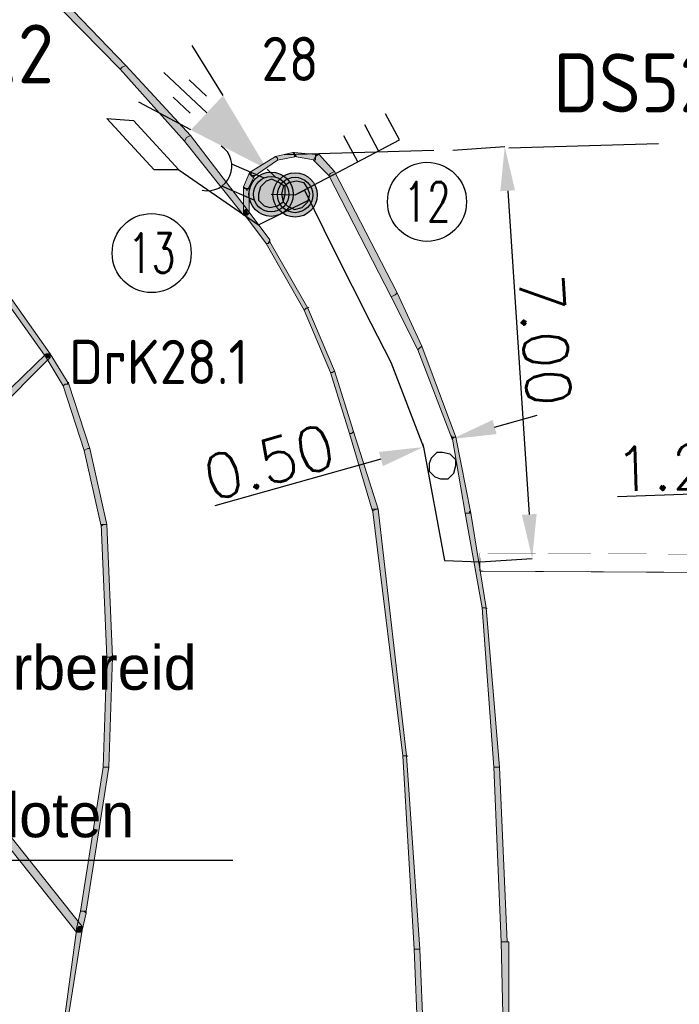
# Model space of a CAD drawing. Header units: millimetres. Extents: x -27 to 2301, y -256 to 766.
# Tile 18 of 97: x 223 to 234, y 37 to 54. Entities that reach past the tile are written whole.
import ezdxf
from ezdxf.enums import TextEntityAlignment as Align

# ---------------------------------------------------------------- set-up
doc = ezdxf.new("R2010")
doc.units = ezdxf.units.MM
doc.set_wipeout_variables(frame=1)
doc.linetypes.add('DASHED', pattern=[19.05, 12.7, -6.35])
for name, color, linetype in [('SIV-ONDERGROND-ALG', 251, 'Continuous'), ('SIV-TEKST-035', 2, 'Continuous'), ('SIV-VRI-DETECTIE', 4, 'Continuous'), ('SIV-VRI-KABEL', 3, 'Continuous'), ('SIV-VRI-LUSUITSLIJPER', 7, 'Continuous'), ('SIV-VRI-MAATVOERING', 7, 'Continuous'), ('SIV-VRI-MANTELBUIS', 1, 'Continuous'), ('SIV-VRI-WEGMEUBILAIR', 7, 'Continuous'), ('WEG-XX-TEKST25', 2, 'Continuous')]:
    doc.layers.add(name, color=color, linetype=linetype)
doc.styles.add('ISO', font='ISO.shx')
doc.styles.add('ROMANS', font='romans.shx', dxfattribs={"width": 0.7})
doc.styles.add('rtw_iso', font='iso-rtw.shx')
doc.styles.get("Standard").update_dxf_attribs({"font": 'txt.shx'})
doc.dimstyles.get("Standard").update_dxf_attribs({"dimtxt": 0.18, "dimasz": 0.18, "dimexe": 0.18, "dimexo": 0.0625, "dimgap": 0.09, "dimtad": 0, "dimtih": 1, "dimtoh": 1, "dimzin": 0, "dimdsep": 46, "dimtxsty": 'Standard', "dimcen": 0.09, "dimadec": 0, "dimazin": 0, "dimtfac": 1, "dimtofl": 0, "dimtmove": 0, "dimatfit": 3, "dimfxl": 1, "dimtolj": 1, "dimtzin": 0, "dimarcsym": 0})

# ---------------------------------------------------------------- blocks, each defined once
blk = doc.blocks.new('161')
blk.add_circle((0, 0), 750)
at = {"style": 'ROMANS', "width": 0.7}
blk.add_attdef('MASTNR', text='', height=750, dxfattribs=at).set_placement((0, 0), align=Align.MIDDLE)
blk = doc.blocks.new('MAST')
at = {"layer": 'SIV-VRI-WEGMEUBILAIR'}
blk.add_circle((0, 0), 0.3, dxfattribs=at)
blk = doc.blocks.new('DRKM')
at = {"layer": 'SIV-VRI-WEGMEUBILAIR'}
for p, q in [((0.225, 0.203), (0.823, 0.203)), ((0.225, -0.205), (0.811, -0.205))]:
    blk.add_line(p, q, dxfattribs=at)
blk.add_circle((0, 0), 0.3, dxfattribs=at)
blk.add_arc((1.179, -0.011), 0.416, 101.0729, 258.884, dxfattribs=at)
blk = doc.blocks.new('SECLNT')
at = {"layer": 'SIV-VRI-WEGMEUBILAIR'}
for p, q in [((1.2, 0), (1.2, 0.5)), ((1.6, 0), (1.6, 0.5)), ((2, 0), (2, 0.5)), ((0, 0), (2, 0))]:
    blk.add_line(p, q, dxfattribs=at)
blk = doc.blocks.new('20LNT')
at = {"layer": 'SIV-VRI-WEGMEUBILAIR'}
for p, q in [((1.597, 0.4), (2.563, 0.659)), ((1.797, 0.2), (2.197, 0.2)), ((0.197, 0), (0, 0)), ((1.597, 0), (2.597, 0)), ((1.797, -0.2), (2.197, -0.2)), ((1.597, -0.4), (2.563, -0.659))]:
    blk.add_line(p, q, dxfattribs=at)
blk.add_solid([(0.197, 0), (1.597, 0.4), (1.597, -0.4)], dxfattribs=at)
blk = doc.blocks.new('*D60')
at = {"layer": 'Defpoints', "color": 0}
for p in [(229.951, 51.554), (231.36, 44.633), (230.417, 44.57)]:
    blk.add_point(p, dxfattribs=at)
at = {"layer": 'SIV-VRI-MAATVOERING', "color": 0, "lineweight": -2}
for p, q in [((230.013, 51.558), (230.894, 51.617)), ((230.944, 50.869), (231.31, 45.381)), ((230.479, 44.574), (231.36, 44.633))]:
    blk.add_line(p, q, dxfattribs=at)
at = {"layer": 'SIV-VRI-MAATVOERING', "color": 0}
for points in [[(231.068, 50.877), (230.819, 50.86), (230.894, 51.617)], [(231.435, 45.389), (231.185, 45.373), (231.36, 44.633)]]:
    blk.add_solid(points, dxfattribs=at)
at = {"layer": 'SIV-VRI-MAATVOERING', "color": 0, "insert": (231.579, 48.334), "char_height": 0.75, "attachment_point": 5, "rotation": 273.8195}
blk.add_mtext('\\A1;7.00', dxfattribs=at)
blk = doc.blocks.new('*D63')
at = {"layer": 'Defpoints', "color": 0}
for p in [(236.486, 45.814), (236.487, 45.8), (237.735, 45.855)]:
    blk.add_point(p, dxfattribs=at)
at = {"layer": 'SIV-VRI-MAATVOERING', "color": 0, "lineweight": -2}
for p, q in [((235.737, 45.776), (232.809, 45.681)), ((236.488, 45.752), (236.487, 45.8)), ((237.737, 45.792), (237.736, 45.84)), ((238.486, 45.864), (239.235, 45.888))]:
    blk.add_line(p, q, dxfattribs=at)
at = {"layer": 'SIV-VRI-MAATVOERING', "color": 0}
for points in [[(238.481, 45.989), (238.49, 45.739), (237.736, 45.84)], [(235.733, 45.9), (235.741, 45.651), (236.487, 45.8)]]:
    blk.add_solid(points, dxfattribs=at)
at = {"layer": 'SIV-VRI-MAATVOERING', "color": 0, "insert": (233.883, 46.181), "char_height": 0.75, "attachment_point": 5, "rotation": 1.8472}
blk.add_mtext('\\A1;1.25', dxfattribs=at)
blk = doc.blocks.new('*D64')
at = {"layer": 'Defpoints', "color": 0}
for p in [(230, 46.659), (229.516, 46.523), (229.516, 46.523)]:
    blk.add_point(p, dxfattribs=at)
at = {"layer": 'SIV-VRI-MAATVOERING', "color": 0, "lineweight": -2}
for p, q in [((230.722, 46.862), (231.444, 47.065)), ((229.499, 46.583), (229.516, 46.523)), ((229.983, 46.719), (230, 46.659)), ((228.795, 46.319), (225.974, 45.525))]:
    blk.add_line(p, q, dxfattribs=at)
at = {"layer": 'SIV-VRI-MAATVOERING', "color": 0}
for points in [[(230.688, 46.982), (230.756, 46.742), (230, 46.659)], [(228.761, 46.44), (228.828, 46.199), (229.516, 46.523)]]:
    blk.add_solid(points, dxfattribs=at)
at = {"layer": 'SIV-VRI-MAATVOERING', "color": 0, "insert": (226.897, 46.268), "char_height": 0.75, "attachment_point": 5, "rotation": 15.7294}
blk.add_mtext('\\A1;0.50', dxfattribs=at)

msp = doc.modelspace()

# ---------------------------------------------------------------- hatches: boundary and pattern name
h = msp.add_hatch(color=9)
h.dxf.hatch_style = 2
h.paths.add_polyline_path([(230.933, 38.135), (230.965, 38.135), (230.9, 38.135)])
at = {"layer": 'SIV-ONDERGROND-ALG'}
h = msp.add_hatch(color=256, dxfattribs=at)
h.dxf.hatch_style = 2
h.paths.add_polyline_path([(224.403, 52.963), (224.467, 52.995), (222.827, 54.7), (222.795, 54.668), (222.73, 54.603), (224.371, 52.931)])
h = msp.add_hatch(color=256, dxfattribs=at)
h.dxf.hatch_style = 2
h.paths.add_polyline_path([(225.497, 51.773), (225.561, 51.805), (224.467, 52.995), (224.403, 52.963), (224.371, 52.931), (225.464, 51.709)])
h = msp.add_hatch(color=256, dxfattribs=at)
h.dxf.hatch_style = 2
h.paths.add_polyline_path([(226.494, 50.486), (226.526, 50.551), (225.561, 51.805), (225.497, 51.773), (225.464, 51.709), (226.462, 50.454)])
h = msp.add_hatch(color=256, dxfattribs=at)
h.dxf.hatch_style = 2
h.paths.add_polyline_path([(226.59, 51.13), (226.622, 51.097), (227.041, 51.387), (227.041, 51.419), (227.008, 51.451), (226.59, 51.194)])
h = msp.add_hatch(color=256, dxfattribs=at)
h.dxf.hatch_style = 2
h.paths.add_polyline_path([(227.041, 51.419), (227.041, 51.387), (227.362, 51.451), (227.33, 51.483), (227.298, 51.516), (227.008, 51.451)])
h = msp.add_hatch(color=256, dxfattribs=at)
h.dxf.hatch_style = 2
h.paths.add_polyline_path([(227.298, 51.516), (227.33, 51.516), (227.33, 51.483)])
h = msp.add_hatch(color=256, dxfattribs=at)
h.dxf.hatch_style = 2
h.paths.add_polyline_path([(227.33, 51.483), (227.33, 51.451), (227.684, 51.387), (227.684, 51.483), (227.33, 51.516)])
h = msp.add_hatch(color=256, dxfattribs=at)
h.dxf.hatch_style = 2
h.paths.add_polyline_path([(227.684, 51.451), (227.652, 51.387), (227.909, 51.13), (227.941, 51.162), (228.005, 51.194), (227.748, 51.483)])
h = msp.add_hatch(color=256, dxfattribs=at)
h.dxf.hatch_style = 2
h.paths.add_polyline_path([(227.684, 51.483), (227.748, 51.483), (227.684, 51.451)])
h = msp.add_hatch(color=256, dxfattribs=at)
h.dxf.hatch_style = 2
h.paths.add_polyline_path([(226.494, 50.904), (226.526, 50.872), (226.655, 51.13), (226.59, 51.13), (226.558, 51.162), (226.462, 50.937)])
h = msp.add_hatch(color=256, dxfattribs=at)
h.dxf.hatch_style = 2
h.paths.add_polyline_path([(226.558, 51.162), (226.59, 51.194), (226.59, 51.13)])
h = msp.add_hatch(color=256, dxfattribs=at)
h.dxf.hatch_style = 2
h.paths.add_polyline_path([(227.941, 51.162), (227.909, 51.13), (228.97, 49.071), (229.035, 49.103), (229.067, 49.135), (228.005, 51.194)])
h = msp.add_hatch(color=256, dxfattribs=at)
h.dxf.hatch_style = 2
h.paths.add_polyline_path([(226.462, 50.904), (226.462, 50.937), (226.494, 50.904)])
h = msp.add_hatch(color=256, dxfattribs=at)
h.dxf.hatch_style = 2
h.paths.add_polyline_path([(226.494, 50.486), (226.558, 50.486), (226.558, 50.904), (226.462, 50.904), (226.462, 50.486)])
h = msp.add_hatch(color=256, dxfattribs=at)
h.dxf.hatch_style = 2
h.paths.add_polyline_path([(226.88, 49.972), (226.912, 50.036), (226.526, 50.551), (226.494, 50.486), (226.462, 50.486), (226.848, 49.972)])
h = msp.add_hatch(color=256, dxfattribs=at)
h.dxf.hatch_style = 2
h.paths.add_polyline_path([(226.462, 50.486), (226.462, 50.518), (226.494, 50.551), (226.526, 50.551), (226.494, 50.486)])
h = msp.add_hatch(color=256, dxfattribs=at)
h.dxf.hatch_style = 2
h.paths.add_polyline_path([(226.526, 50.551), (226.526, 50.486), (226.494, 50.454), (226.462, 50.454), (226.494, 50.486)])
h = msp.add_hatch(color=256, dxfattribs=at)
h.dxf.hatch_style = 2
h.paths.add_polyline_path([(226.558, 50.486), (226.526, 50.454), (226.462, 50.454), (226.462, 50.486), (226.494, 50.486)])
h = msp.add_hatch(color=256, dxfattribs=at)
h.dxf.hatch_style = 2
h.paths.add_polyline_path([(227.523, 48.878), (227.555, 48.878), (226.912, 50.004), (226.88, 49.972), (226.848, 49.972), (227.491, 48.846)])
h = msp.add_hatch(color=256, dxfattribs=at)
h.dxf.hatch_style = 2
h.paths.add_polyline_path([(226.912, 50.004), (226.912, 50.036), (226.88, 49.972)])
h = msp.add_hatch(color=256, dxfattribs=at)
h.dxf.hatch_style = 2
h.paths.add_polyline_path([(222.023, 49.65), (221.991, 49.618), (223.116, 48.042), (223.149, 48.074), (223.181, 48.106), (222.087, 49.65)])
h = msp.add_hatch(color=256, dxfattribs=at)
h.dxf.hatch_style = 2
h.paths.add_polyline_path([(229.035, 49.103), (228.97, 49.071), (229.421, 48.17), (229.453, 48.203), (229.485, 48.235), (229.067, 49.135)])
h = msp.add_hatch(color=256, dxfattribs=at)
h.dxf.hatch_style = 2
h.paths.add_polyline_path([(227.973, 47.784), (228.005, 47.817), (227.555, 48.878), (227.523, 48.878), (227.491, 48.846), (227.941, 47.784)])
h = msp.add_hatch(color=256, dxfattribs=at)
h.dxf.hatch_style = 2
h.paths.add_polyline_path([(227.555, 48.878), (227.555, 48.91), (227.587, 48.878)])
h = msp.add_hatch(color=256, dxfattribs=at)
h.dxf.hatch_style = 2
h.paths.add_polyline_path([(222.151, 47.109), (222.216, 47.077), (223.181, 48.042), (223.149, 48.074), (223.116, 48.106), (222.119, 47.141)])
h = msp.add_hatch(color=256, dxfattribs=at)
h.dxf.hatch_style = 2
h.paths.add_polyline_path([(223.116, 48.106), (223.181, 48.106), (223.181, 48.042), (223.149, 48.074)])
h = msp.add_hatch(color=256, dxfattribs=at)
h.dxf.hatch_style = 2
h.paths.add_polyline_path([(223.116, 48.042), (223.116, 48.106), (223.149, 48.106), (223.181, 48.106), (223.149, 48.074)])
h = msp.add_hatch(color=256, dxfattribs=at)
h.dxf.hatch_style = 2
h.paths.add_polyline_path([(223.149, 48.074), (223.116, 48.042), (223.406, 47.559), (223.438, 47.591), (223.502, 47.591), (223.181, 48.106)])
h = msp.add_hatch(color=256, dxfattribs=at)
h.dxf.hatch_style = 2
h.paths.add_polyline_path([(223.181, 48.106), (223.181, 48.042), (223.149, 48.042), (223.116, 48.042), (223.149, 48.074)])
h = msp.add_hatch(color=256, dxfattribs=at)
h.dxf.hatch_style = 2
h.paths.add_polyline_path([(229.453, 48.203), (229.421, 48.17), (230, 46.659), (230.032, 46.691), (230.064, 46.691), (229.485, 48.235)])
h = msp.add_hatch(color=256, dxfattribs=at)
h.dxf.hatch_style = 2
h.paths.add_polyline_path([(228.295, 46.755), (228.327, 46.787), (228.005, 47.817), (227.973, 47.784), (227.941, 47.784), (228.263, 46.755)])
h = msp.add_hatch(color=256, dxfattribs=at)
h.dxf.hatch_style = 2
h.paths.add_polyline_path([(223.438, 47.591), (223.406, 47.559), (223.76, 46.466), (223.824, 46.498), (223.856, 46.498), (223.502, 47.591)])
h = msp.add_hatch(color=256, dxfattribs=at)
h.dxf.hatch_style = 2
h.paths.add_polyline_path([(223.47, 47.591), (223.47, 47.624), (223.502, 47.624), (223.502, 47.591)])
h = msp.add_hatch(color=256, dxfattribs=at)
h.dxf.hatch_style = 2
h.paths.add_polyline_path([(228.713, 45.469), (228.745, 45.469), (228.327, 46.787), (228.295, 46.755), (228.263, 46.755), (228.649, 45.436)])
h = msp.add_hatch(color=256, dxfattribs=at)
h.dxf.hatch_style = 2
h.paths.add_polyline_path([(230.032, 46.691), (230, 46.691), (230.225, 45.404), (230.321, 45.404), (230.064, 46.691)])
h = msp.add_hatch(color=256, dxfattribs=at)
h.dxf.hatch_style = 2
h.paths.add_polyline_path([(223.824, 46.498), (223.76, 46.466), (224.049, 45.179), (224.081, 45.211), (224.146, 45.211), (223.856, 46.498)])
h = msp.add_hatch(color=256, dxfattribs=at)
h.dxf.hatch_style = 2
h.paths.add_polyline_path([(229.196, 41.287), (229.228, 41.287), (228.745, 45.469), (228.649, 45.469), (229.163, 41.287)])
h = msp.add_hatch(color=256, dxfattribs=at)
h.dxf.hatch_style = 2
h.paths.add_polyline_path([(230.289, 45.404), (230.289, 45.436), (230.321, 45.436), (230.321, 45.404)])
h = msp.add_hatch(color=256, dxfattribs=at)
h.dxf.hatch_style = 2
h.paths.add_polyline_path([(230.257, 45.404), (230.225, 45.404), (230.514, 43.796), (230.579, 43.796), (230.321, 45.404)])
h = msp.add_hatch(color=256, dxfattribs=at)
h.dxf.hatch_style = 2
h.paths.add_polyline_path([(224.081, 45.211), (224.049, 45.211), (224.146, 42.96), (224.242, 42.96), (224.146, 45.211)])
h = msp.add_hatch(color=256, dxfattribs=at)
h.dxf.hatch_style = 2
h.paths.add_polyline_path([(230.547, 43.796), (230.514, 43.796), (230.707, 41.094), (230.804, 41.094), (230.579, 43.796)])
h = msp.add_hatch(color=256, dxfattribs=at)
h.dxf.hatch_style = 2
h.paths.add_polyline_path([(230.579, 43.796), (230.611, 43.796), (230.579, 43.764)])
h = msp.add_hatch(color=256, dxfattribs=at)
h.dxf.hatch_style = 2
h.paths.add_polyline_path([(224.21, 42.96), (224.146, 42.96), (224.081, 41.094), (224.178, 41.094), (224.242, 42.96)])
h = msp.add_hatch(color=256, dxfattribs=at)
h.dxf.hatch_style = 2
h.paths.add_polyline_path([(221.251, 41.351), (221.219, 41.319), (223.631, 38.296), (223.695, 38.328), (223.728, 38.392), (221.315, 41.416)])
h = msp.add_hatch(color=256, dxfattribs=at)
h.dxf.hatch_style = 2
h.paths.add_polyline_path([(229.421, 38.006), (229.453, 38.006), (229.228, 41.287), (229.163, 41.287), (229.356, 38.006)])
h = msp.add_hatch(color=256, dxfattribs=at)
h.dxf.hatch_style = 2
h.paths.add_polyline_path([(229.228, 41.287), (229.26, 41.287), (229.228, 41.255)])
h = msp.add_hatch(color=256, dxfattribs=at)
h.dxf.hatch_style = 2
h.paths.add_polyline_path([(224.146, 41.094), (224.081, 41.094), (223.695, 38.65), (223.792, 38.65), (224.178, 41.094)])
h = msp.add_hatch(color=256, dxfattribs=at)
h.dxf.hatch_style = 2
h.paths.add_polyline_path([(230.772, 41.094), (230.707, 41.094), (230.836, 38.135), (230.933, 38.135), (230.804, 41.094)])
h = msp.add_hatch(color=256, dxfattribs=at)
h.dxf.hatch_style = 2
h.paths.add_polyline_path([(223.76, 38.65), (223.695, 38.65), (223.631, 38.36), (223.695, 38.328), (223.728, 38.328), (223.792, 38.617)])
h = msp.add_hatch(color=256, dxfattribs=at)
h.dxf.hatch_style = 2
h.paths.add_polyline_path([(223.792, 38.65), (223.792, 38.617), (223.76, 38.65)])
h = msp.add_hatch(color=256, dxfattribs=at)
h.dxf.hatch_style = 2
h.paths.add_polyline_path([(223.695, 38.328), (223.631, 38.328), (223.438, 36.913), (223.502, 36.913), (223.728, 38.328)])
h = msp.add_hatch(color=256, dxfattribs=at)
h.dxf.hatch_style = 2
h.paths.add_polyline_path([(223.631, 38.328), (223.663, 38.392), (223.728, 38.392), (223.728, 38.328), (223.695, 38.328)])
h = msp.add_hatch(color=256, dxfattribs=at)
h.dxf.hatch_style = 2
h.paths.add_polyline_path([(223.728, 38.392), (223.728, 38.328), (223.695, 38.296), (223.631, 38.296), (223.695, 38.328)])
h = msp.add_hatch(color=256, dxfattribs=at)
h.dxf.hatch_style = 2
h.paths.add_polyline_path([(223.728, 38.328), (223.695, 38.296), (223.631, 38.296), (223.631, 38.36), (223.695, 38.328)])
h = msp.add_hatch(color=256, dxfattribs=at)
h.dxf.hatch_style = 2
h.paths.add_polyline_path([(230.9, 38.135), (230.836, 38.135), (230.868, 36.655), (230.965, 36.655), (230.965, 38.135)])
h = msp.add_hatch(color=256, dxfattribs=at)
h.dxf.hatch_style = 2
h.paths.add_polyline_path([(229.485, 36.494), (229.517, 36.494), (229.453, 38.006), (229.356, 38.006), (229.421, 36.494)])
at = {"layer": 'SIV-VRI-MAATVOERING'}
h = msp.add_hatch(color=256, dxfattribs=at)
edge = h.paths.add_edge_path()
edge.add_arc((226.93, 50.809), 0.375, 0, 360)
h = msp.add_hatch(color=256, dxfattribs=at)
edge = h.paths.add_edge_path()
edge.add_arc((227.338, 50.797), 0.375, 0, 360)

# ---------------------------------------------------------------- linework, layer by layer
at = {"layer": 'SIV-ONDERGROND-ALG', "lineweight": 5}
for points in [[(224.403, 52.963), (224.467, 52.995), (222.827, 54.7), (222.795, 54.668), (222.73, 54.603), (224.371, 52.931), (224.403, 52.963)], [(225.497, 51.773), (225.561, 51.805), (224.467, 52.995), (224.403, 52.963), (224.371, 52.931), (225.464, 51.709), (225.497, 51.773)], [(226.494, 50.486), (226.526, 50.551), (225.561, 51.805), (225.497, 51.773), (225.464, 51.709), (226.462, 50.454), (226.494, 50.486)], [(226.59, 51.13), (226.622, 51.097), (227.041, 51.387), (227.041, 51.419), (227.008, 51.451), (226.59, 51.194), (226.59, 51.13)], [(227.041, 51.419), (227.041, 51.387), (227.362, 51.451), (227.33, 51.483), (227.298, 51.516), (227.008, 51.451), (227.041, 51.419)], [(227.298, 51.516), (227.33, 51.516)], [(227.33, 51.483), (227.33, 51.451), (227.684, 51.387), (227.684, 51.483), (227.33, 51.516), (227.33, 51.483)], [(227.684, 51.451), (227.652, 51.387), (227.909, 51.13), (227.941, 51.162), (228.005, 51.194), (227.748, 51.483), (227.684, 51.451)], [(227.684, 51.483), (227.748, 51.483)], [(226.494, 50.904), (226.526, 50.872), (226.655, 51.13), (226.59, 51.13), (226.558, 51.162), (226.462, 50.937), (226.494, 50.904)], [(226.558, 51.162), (226.59, 51.194)], [(227.941, 51.162), (227.909, 51.13), (228.97, 49.071), (229.035, 49.103), (229.067, 49.135), (228.005, 51.194), (227.941, 51.162)], [(228.005, 51.194), (228.005, 51.194)], [(226.462, 50.904), (226.462, 50.937)], [(226.494, 50.486), (226.558, 50.486), (226.558, 50.904), (226.462, 50.904), (226.462, 50.486), (226.494, 50.486)], [(226.88, 49.972), (226.912, 50.036), (226.526, 50.551), (226.494, 50.486), (226.462, 50.486), (226.848, 49.972), (226.88, 49.972)], [(226.462, 50.486), (226.462, 50.518), (226.494, 50.551), (226.526, 50.551)], [(226.526, 50.551), (226.526, 50.486), (226.494, 50.454), (226.462, 50.454)], [(226.558, 50.486), (226.526, 50.454), (226.462, 50.454), (226.462, 50.486)], [(227.523, 48.878), (227.555, 48.878), (226.912, 50.004), (226.88, 49.972), (226.848, 49.972), (227.491, 48.846), (227.523, 48.878)], [(226.912, 50.004), (226.912, 50.036)], [(222.023, 49.65), (221.991, 49.618), (223.116, 48.042), (223.149, 48.074), (223.181, 48.106), (222.087, 49.65), (222.023, 49.65)], [(229.035, 49.103), (228.97, 49.071), (229.421, 48.17), (229.453, 48.203), (229.485, 48.235), (229.067, 49.135), (229.035, 49.103)], [(227.973, 47.784), (228.005, 47.817), (227.555, 48.878), (227.523, 48.878), (227.491, 48.846), (227.941, 47.784), (227.973, 47.784)], [(222.151, 47.109), (222.216, 47.077), (223.181, 48.042), (223.149, 48.074), (223.116, 48.106), (222.119, 47.141), (222.151, 47.109)], [(223.116, 48.106), (223.181, 48.106), (223.181, 48.106), (223.181, 48.042)], [(223.116, 48.042), (223.116, 48.106), (223.149, 48.106), (223.181, 48.106)], [(223.149, 48.074), (223.116, 48.042), (223.406, 47.559), (223.438, 47.591), (223.502, 47.591), (223.181, 48.106), (223.149, 48.074)], [(223.181, 48.106), (223.181, 48.042), (223.149, 48.042), (223.116, 48.042)], [(229.453, 48.203), (229.421, 48.17), (230, 46.659), (230.032, 46.691), (230.064, 46.691), (229.485, 48.235), (229.453, 48.203)], [(228.295, 46.755), (228.327, 46.787), (228.005, 47.817), (227.973, 47.784), (227.941, 47.784), (228.263, 46.755), (228.295, 46.755)], [(223.438, 47.591), (223.406, 47.559), (223.76, 46.466), (223.824, 46.498), (223.856, 46.498), (223.502, 47.591), (223.438, 47.591)], [(228.713, 45.469), (228.745, 45.469), (228.327, 46.787), (228.295, 46.755), (228.263, 46.755), (228.649, 45.436), (228.713, 45.469)], [(230.032, 46.691), (230, 46.691), (230.225, 45.404), (230.321, 45.404), (230.064, 46.691), (230.032, 46.691)], [(230.064, 46.691), (230.064, 46.691)], [(223.824, 46.498), (223.76, 46.466), (224.049, 45.179), (224.081, 45.211), (224.146, 45.211), (223.856, 46.498), (223.824, 46.498)], [(229.196, 41.287), (229.228, 41.287), (228.745, 45.469), (228.649, 45.469), (229.163, 41.287), (229.196, 41.287)], [(228.745, 45.469), (228.745, 45.469)], [(230.257, 45.404), (230.225, 45.404), (230.514, 43.796), (230.579, 43.796), (230.321, 45.404), (230.257, 45.404)], [(224.081, 45.211), (224.049, 45.211), (224.146, 42.96), (224.242, 42.96), (224.146, 45.211), (224.081, 45.211)], [(224.146, 45.211), (224.146, 45.211)], [(230.547, 43.796), (230.514, 43.796), (230.707, 41.094), (230.804, 41.094), (230.579, 43.796), (230.547, 43.796)], [(224.21, 42.96), (224.146, 42.96), (224.081, 41.094), (224.178, 41.094), (224.242, 42.96), (224.21, 42.96)], [(221.251, 41.351), (221.219, 41.319), (223.631, 38.296), (223.695, 38.328), (223.728, 38.392), (221.315, 41.416), (221.251, 41.351)], [(229.421, 38.006), (229.453, 38.006), (229.228, 41.287), (229.163, 41.287), (229.356, 38.006), (229.421, 38.006)], [(224.146, 41.094), (224.081, 41.094), (223.695, 38.65), (223.792, 38.65), (224.178, 41.094), (224.146, 41.094)], [(230.772, 41.094), (230.707, 41.094), (230.836, 38.135), (230.933, 38.135), (230.804, 41.094), (230.772, 41.094)], [(223.76, 38.65), (223.695, 38.65), (223.631, 38.36), (223.695, 38.328), (223.728, 38.328), (223.792, 38.617), (223.76, 38.65)], [(223.792, 38.65), (223.792, 38.617)], [(223.695, 38.328), (223.631, 38.328), (223.438, 36.913), (223.502, 36.913), (223.728, 38.328), (223.695, 38.328)], [(223.631, 38.328), (223.663, 38.392), (223.728, 38.392), (223.728, 38.328)], [(223.728, 38.392), (223.728, 38.328), (223.695, 38.296), (223.631, 38.296)], [(223.728, 38.328), (223.695, 38.296), (223.631, 38.296), (223.631, 38.36)], [(230.9, 38.135), (230.836, 38.135), (230.868, 36.655), (230.965, 36.655), (230.965, 38.135), (230.9, 38.135)], [(230.933, 38.135), (230.965, 38.135)], [(229.485, 36.494), (229.517, 36.494), (229.453, 38.006), (229.356, 38.006), (229.421, 36.494), (229.485, 36.494)]]:
    msp.add_lwpolyline(points, dxfattribs=at)
at = {"layer": 'SIV-ONDERGROND-ALG', "lineweight": 25}
for points in [[(227.169, 50.808), (227.169, 50.937), (227.073, 51.001), (226.944, 51.065), (226.848, 51.033), (226.751, 50.937), (226.719, 50.808), (226.719, 50.711), (226.815, 50.615), (226.912, 50.583), (227.041, 50.615), (227.137, 50.679), (227.169, 50.808)], [(227.587, 50.808), (227.555, 50.904), (227.491, 51.001), (227.362, 51.033), (227.234, 51.001), (227.137, 50.937), (227.105, 50.808), (227.137, 50.679), (227.201, 50.615), (227.33, 50.551), (227.459, 50.583), (227.555, 50.679), (227.587, 50.808)], [(227.587, 50.808), (227.555, 50.904), (227.491, 51.001), (227.362, 51.033), (227.234, 51.001), (227.137, 50.937), (227.105, 50.808), (227.137, 50.679), (227.201, 50.615), (227.33, 50.551), (227.459, 50.583), (227.555, 50.679), (227.587, 50.808)], [(230.064, 46.208), (230.064, 46.305), (229.968, 46.401), (229.839, 46.433), (229.742, 46.433), (229.646, 46.337), (229.614, 46.241), (229.614, 46.112), (229.71, 46.015), (229.807, 45.983), (229.935, 45.983), (230.032, 46.08), (230.064, 46.208)]]:
    msp.add_lwpolyline(points, dxfattribs=at)
at = {"layer": 'SIV-VRI-DETECTIE'}
msp.add_lwpolyline([(224.146, 52.095), (224.596, 52.062), (225.368, 51.226), (224.95, 51.226), (224.146, 52.095)], dxfattribs=at)
at = {"layer": 'SIV-VRI-KABEL'}
for points in [[(226.93, 50.809), (227.338, 50.797), (227.5, 50.877)], [(227.5, 50.877), (227.992, 49.878), (228.62, 48.621), (228.964, 47.964), (229.516, 46.523), (229.873, 44.6), (229.873, 44.6), (230.479, 44.574), (257.567, 44.424)], [(226.719, 50.293), (227.579, 50.717)]]:
    msp.add_lwpolyline(points, dxfattribs=at)
at = {"layer": 'SIV-VRI-LUSUITSLIJPER'}
msp.add_lwpolyline([(225.368, 51.226), (226.719, 50.293)], dxfattribs=at)
at = {"layer": 'SIV-VRI-MAATVOERING', "linetype": 'DASHED', "ltscale": 0.2}
msp.add_line((227.153, 51.483), (235.514, 51.727), dxfattribs=at)
at = {"layer": 'SIV-VRI-MAATVOERING'}
for centre in [(226.93, 50.809), (227.338, 50.797)]:
    msp.add_circle(centre, 0.375, dxfattribs=at)
at = {"layer": 'SIV-VRI-MANTELBUIS'}
for p, q in [((230.48, 44.724), (230.479, 44.574)), ((230.48, 44.724), (257.568, 44.574)), ((230.478, 44.424), (230.479, 44.574)), ((230.478, 44.424), (257.566, 44.274))]:
    msp.add_line(p, q, dxfattribs=at)
at = {"layer": 'WEG-XX-TEKST25'}
msp.add_lwpolyline([(210.606, 54.687), (214.513, 54.686), (212.78, 39.517), (226.284, 39.517)], dxfattribs=at)

# ---------------------------------------------------------------- block references
at = {"layer": 'SIV-TEKST-035', "xscale": 0.0008934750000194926, "yscale": 0.0008934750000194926, "zscale": 0.0008934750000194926}
for p, values in [((229.575, 50.681), {'MASTNR': '12'}), ((224.905, 49.812), {'MASTNR': '13'})]:
    msp.add_blockref('161', p, dxfattribs=at).add_auto_attribs(values)
at = {"layer": 'SIV-VRI-WEGMEUBILAIR'}
for name, p, rotation in [('20LNT', (227.007, 51.098), 136.8087393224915), ('SECLNT', (227.338, 50.797), 27.80145877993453), ('DRKM', (226.93, 50.809), 156.8014094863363)]:
    msp.add_blockref(name, p, dxfattribs=dict(at, rotation=rotation))
msp.add_blockref('MAST', (227.338, 50.797), dxfattribs=at)

# ---------------------------------------------------------------- texts
at = {"layer": 'SIV-VRI-DETECTIE', "linetype": 'Continuous', "style": 'ISO'}
for s, p in [('D28.2', (220.303, 52.689)), ('DS52.1', (231.718, 52.198))]:
    msp.add_text(s, height=1, rotation=360, dxfattribs=at).set_placement(p)
at = {"layer": 'WEG-XX-TEKST25', "color": 2, "linetype": 'Continuous', "style": 'ISO'}
for s, p in [('28', (226.769, 52.729)), ('DrK28.1', (223.502, 47.591))]:
    msp.add_text(s, height=0.75, rotation=360, dxfattribs=at).set_placement(p)
at = {"layer": 'WEG-XX-TEKST25', "insert": (214.183, 43.157), "char_height": 0.75, "width": 12.24338, "attachment_point": 1, "style": 'rtw_iso'}
msp.add_mtext('DrK31.1 reeds voorbereid als rateltikker\\Pechter niet aangesloten', dxfattribs=at)

# ---------------------------------------------------------------- dimensions: what is measured, and where the dimension line sits
at = {"layer": 'SIV-VRI-MAATVOERING'}
for base, p1, p2, angle, picture, middle in [((229.516, 46.523), (230, 46.659), (229.516, 46.523), 195.7294, '*D64', (227.023, 45.82)), ((236.487, 45.8), (237.735, 45.855), (236.486, 45.814), 181.8472, '*D63', (233.898, 45.716))]:
    dim = msp.add_linear_dim(base=base, p1=p1, p2=p2, angle=angle, dimstyle='Standard', override={"dimtxt": 0.75, "dimasz": 0.75, "dimexe": 0, "dimtad": 1, "dimtih": 0, "dimtoh": 0, "dimcen": 1}, dxfattribs=at)
    dim.commit()
    dim.dimension.update_dxf_attribs({"geometry": picture, "text_midpoint": middle, "dimtype": 161})

# ---------------------------------------------------------------- next in the draw order: wipeouts: each hides what was drawn before it
msp.add_wipeout([(230.475, 44.724), (230.484, 44.424), (257.566, 44.274), (257.568, 44.574)]).dxf.layer = 'SIV-VRI-MANTELBUIS'

# ---------------------------------------------------------------- next in the draw order: dimensions: what is measured, and where the dimension line sits
dim = msp.add_linear_dim(base=(231.36, 44.633), p1=(229.951, 51.554), p2=(230.417, 44.57), angle=273.8195, dimstyle='Standard', override={"dimtxt": 0.75, "dimasz": 0.75, "dimexe": 0, "dimtad": 1, "dimtih": 0, "dimtoh": 0, "dimcen": 1}, dxfattribs=at)
dim.commit()
dim.dimension.update_dxf_attribs({"geometry": '*D60', "text_midpoint": (231.115, 48.303), "dimtype": 161})

doc.saveas('drawing.dxf')
